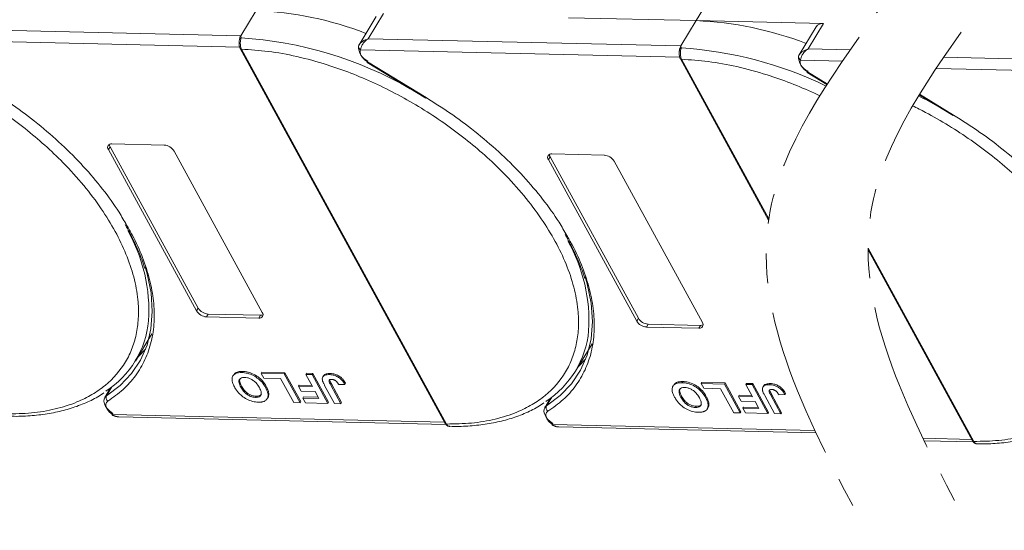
# Model space of a CAD drawing. Header units: millimetres. Extents: x 2205 to 3679, y 833 to 1866.
# Tile 63 of 86: x 3272 to 3380, y 1577 to 1632. Entities that reach past the tile are written whole.
import ezdxf

# ---------------------------------------------------------------- set-up
doc = ezdxf.new("R2010")
doc.units = ezdxf.units.MM
doc.linetypes.add('PHANTOM2', pattern=[31.75, 15.875, -3.175, 3.175, -3.175, 3.175, -3.175])

msp = doc.modelspace()

# ---------------------------------------------------------------- linework, layer by layer
at = {"color": 7, "linetype": 'Continuous', "lineweight": 15}
for p, q in [((3346.013, 1632.288), (3347.88, 1635.357)), ((3297.886, 1633.392), (3296.205, 1630.63)), ((3311.016, 1632.727), (3309.148, 1629.656)), ((3310.149, 1630.31), (3311.83, 1633.072)), ((3332.069, 1632.608), (3346.013, 1632.288)), ((3346.013, 1632.288), (3344.332, 1629.526)), ((3359.956, 1631.968), (3346.013, 1632.288)), ((3359.143, 1631.622), (3357.274, 1628.552)), ((3358.276, 1629.206), (3359.956, 1631.968)), ((3296.205, 1630.63), (3262.022, 1631.415)), ((3296.205, 1630.63), (3296.243, 1630.411)), ((3261.191, 1630.189), (3296.096, 1629.388)), ((3309.167, 1629.687), (3309.079, 1629.469)), ((3344.332, 1629.526), (3310.149, 1630.31)), ((3344.332, 1629.526), (3344.37, 1629.307)), ((3296.159, 1629.231), (3318.574, 1588.259)), ((3296.297, 1629.166), (3296.298, 1629.164)), ((3296.298, 1629.164), (3318.714, 1588.192)), ((3309.317, 1629.085), (3344.223, 1628.284)), ((3357.294, 1628.582), (3357.205, 1628.365)), ((3362.887, 1629.1), (3358.276, 1629.206)), ((3401.996, 1627.624), (3373.077, 1628.288)), ((3310.027, 1627.716), (3316.453, 1623.806)), ((3310.069, 1627.785), (3316.495, 1623.875)), ((3344.285, 1628.127), (3353.935, 1610.489)), ((3344.424, 1628.062), (3344.425, 1628.06)), ((3344.425, 1628.06), (3353.958, 1610.635)), ((3357.444, 1627.98), (3362.039, 1627.875)), ((3358.154, 1626.611), (3360.321, 1625.293)), ((3358.196, 1626.68), (3360.364, 1625.361)), ((3372.25, 1627.062), (3401.886, 1626.382)), ((3370.4, 1624.165), (3374.117, 1621.904)), ((3370.442, 1624.234), (3374.159, 1621.973)), ((3282.099, 1618.816), (3287.846, 1618.684)), ((3281.726, 1618.202), (3281.913, 1618.509)), ((3291.383, 1600.551), (3281.726, 1618.202)), ((3281.913, 1618.509), (3291.569, 1600.858)), ((3288.909, 1618.037), (3298.566, 1600.387)), ((3330.226, 1617.712), (3335.973, 1617.58)), ((3329.853, 1617.098), (3330.039, 1617.405)), ((3339.509, 1599.447), (3329.853, 1617.098)), ((3330.039, 1617.405), (3339.696, 1599.754)), ((3337.036, 1616.933), (3346.692, 1599.282)), ((3364.811, 1607.432), (3376.377, 1586.29)), ((3364.811, 1607.243), (3376.238, 1586.357)), ((3291.569, 1600.858), (3291.383, 1600.551)), ((3292.633, 1600.211), (3292.446, 1599.904)), ((3298.192, 1599.773), (3292.446, 1599.904)), ((3292.633, 1600.211), (3298.379, 1600.08)), ((3298.379, 1600.08), (3298.192, 1599.773)), ((3339.696, 1599.754), (3339.509, 1599.447)), ((3340.759, 1599.107), (3340.573, 1598.8)), ((3346.319, 1598.668), (3340.573, 1598.8)), ((3340.759, 1599.107), (3346.506, 1598.975)), ((3346.506, 1598.975), (3346.319, 1598.668)), ((3284.686, 1595.078), (3286.497, 1598.055)), ((3332.812, 1593.974), (3334.624, 1596.95)), ((3296.339, 1593.817), (3296.413, 1593.94)), ((3298.438, 1593.729), (3298.513, 1593.852)), ((3298.513, 1593.852), (3301.045, 1593.794)), ((3301.045, 1593.794), (3300.97, 1593.671)), ((3301.045, 1593.794), (3302.769, 1590.642)), ((3295.425, 1593.564), (3295.35, 1593.442)), ((3298.438, 1593.729), (3300.97, 1593.671)), ((3298.725, 1593.204), (3298.438, 1593.729)), ((3300.567, 1593.161), (3298.725, 1593.204)), ((3302.004, 1590.535), (3300.567, 1593.161)), ((3300.97, 1593.671), (3302.695, 1590.519)), ((3303.319, 1593.617), (3303.393, 1593.74)), ((3303.319, 1593.617), (3304.009, 1593.601)), ((3304.048, 1592.284), (3303.319, 1593.617)), ((3303.393, 1593.74), (3304.084, 1593.724)), ((3304.084, 1593.724), (3304.009, 1593.601)), ((3304.009, 1593.601), (3305.734, 1590.449)), ((3304.084, 1593.724), (3305.808, 1590.572)), ((3305.257, 1593.46), (3305.182, 1593.337)), ((3305.992, 1593.72), (3305.917, 1593.597)), ((3344.465, 1592.713), (3344.54, 1592.836)), ((3346.565, 1592.625), (3346.639, 1592.748)), ((3346.639, 1592.748), (3349.172, 1592.689)), ((3349.172, 1592.689), (3349.097, 1592.567)), ((3349.172, 1592.689), (3350.896, 1589.538)), ((3281.969, 1592.14), (3281.325, 1591.081)), ((3281.529, 1591.285), (3282.116, 1592.25)), ((3281.853, 1592.055), (3281.917, 1592.053)), ((3296.221, 1592.213), (3296.296, 1592.336)), ((3298.996, 1592.303), (3298.921, 1592.181)), ((3302.603, 1592.441), (3302.529, 1592.318)), ((3302.816, 1591.793), (3302.529, 1592.318)), ((3302.529, 1592.318), (3304.048, 1592.284)), ((3302.603, 1592.441), (3303.979, 1592.41)), ((3304.336, 1591.758), (3302.816, 1591.793)), ((3304.756, 1590.99), (3304.336, 1591.758)), ((3306.47, 1590.432), (3305.383, 1592.419)), ((3306.045, 1592.457), (3306.12, 1592.579)), ((3306.045, 1592.457), (3307.161, 1590.417)), ((3306.12, 1592.579), (3307.236, 1590.539)), ((3306.932, 1592.497), (3307.601, 1592.521)), ((3307.676, 1592.644), (3307.601, 1592.521)), ((3343.551, 1592.46), (3343.477, 1592.337)), ((3346.565, 1592.625), (3349.097, 1592.567)), ((3346.852, 1592.099), (3346.565, 1592.625)), ((3348.694, 1592.057), (3346.852, 1592.099)), ((3350.131, 1589.431), (3348.694, 1592.057)), ((3349.097, 1592.567), (3350.821, 1589.415)), ((3351.445, 1592.513), (3351.52, 1592.636)), ((3351.445, 1592.513), (3352.136, 1592.497)), ((3352.175, 1591.179), (3351.445, 1592.513)), ((3351.52, 1592.636), (3352.211, 1592.62)), ((3352.211, 1592.62), (3352.136, 1592.497)), ((3352.136, 1592.497), (3353.86, 1589.345)), ((3352.211, 1592.62), (3353.935, 1589.468)), ((3353.384, 1592.356), (3353.309, 1592.233)), ((3354.118, 1592.616), (3354.043, 1592.493)), ((3354.086, 1591.842), (3354.246, 1591.475)), ((3297.821, 1591.11), (3297.896, 1591.232)), ((3299.102, 1590.955), (3299.177, 1591.077)), ((3299.274, 1591.506), (3299.199, 1591.383)), ((3302.695, 1590.519), (3302.004, 1590.535)), ((3302.769, 1590.642), (3302.695, 1590.519)), ((3303.081, 1591.153), (3303.006, 1591.031)), ((3303.293, 1590.505), (3303.006, 1591.031)), ((3303.006, 1591.031), (3304.756, 1590.99)), ((3303.081, 1591.153), (3304.687, 1591.117)), ((3305.808, 1590.572), (3305.734, 1590.449)), ((3307.236, 1590.539), (3307.161, 1590.417)), ((3330.096, 1591.035), (3329.451, 1589.976)), ((3329.656, 1590.18), (3330.243, 1591.146)), ((3329.979, 1590.951), (3330.043, 1590.949)), ((3344.348, 1591.109), (3344.422, 1591.232)), ((3347.123, 1591.199), (3347.048, 1591.076)), ((3350.73, 1591.337), (3350.655, 1591.214)), ((3350.943, 1590.689), (3350.655, 1591.214)), ((3350.655, 1591.214), (3352.175, 1591.179)), ((3350.73, 1591.337), (3352.106, 1591.305)), ((3352.462, 1590.654), (3350.943, 1590.689)), ((3352.882, 1589.886), (3352.462, 1590.654)), ((3354.597, 1589.328), (3353.51, 1591.315)), ((3354.172, 1591.352), (3354.246, 1591.475)), ((3354.172, 1591.352), (3355.288, 1589.312)), ((3354.246, 1591.475), (3355.363, 1589.435)), ((3355.059, 1591.392), (3355.728, 1591.417)), ((3355.802, 1591.54), (3355.728, 1591.417)), ((3305.734, 1590.449), (3303.293, 1590.505)), ((3307.161, 1590.417), (3306.47, 1590.432)), ((3345.948, 1590.005), (3346.023, 1590.128)), ((3347.229, 1589.85), (3347.304, 1589.973)), ((3347.401, 1590.401), (3347.326, 1590.279)), ((3350.896, 1589.538), (3350.821, 1589.415)), ((3351.207, 1590.049), (3351.133, 1589.926)), ((3351.42, 1589.401), (3351.133, 1589.926)), ((3351.133, 1589.926), (3352.882, 1589.886)), ((3351.207, 1590.049), (3352.813, 1590.012)), ((3353.935, 1589.468), (3353.86, 1589.345)), ((3318.49, 1588.414), (3282.183, 1589.247)), ((3282.877, 1588.973), (3318.649, 1588.152)), ((3350.821, 1589.415), (3350.131, 1589.431)), ((3353.86, 1589.345), (3351.42, 1589.401)), ((3355.288, 1589.312), (3354.597, 1589.328)), ((3355.363, 1589.435), (3355.288, 1589.312)), ((3318.714, 1588.192), (3318.715, 1588.19)), ((3359.002, 1587.484), (3330.31, 1588.142)), ((3331.004, 1587.869), (3359.124, 1587.223)), ((3376.153, 1586.512), (3370.818, 1586.634)), ((3370.944, 1586.374), (3376.313, 1586.25)), ((3376.377, 1586.29), (3376.379, 1586.288))]:
    msp.add_line(p, q, dxfattribs=at)
at = {"color": 7, "linetype": 'Continuous', "lineweight": 15, "flags": 128}
for points in [[(3310.069, 1627.785), (3310.047, 1627.748), (3310.033, 1627.725), (3310.027, 1627.716), (3310.027, 1627.716)], [(3358.196, 1626.68), (3358.174, 1626.644), (3358.159, 1626.621), (3358.154, 1626.612), (3358.154, 1626.611)], [(3316.495, 1623.875), (3316.473, 1623.838), (3316.459, 1623.815), (3316.453, 1623.806), (3316.453, 1623.806)], [(3374.159, 1621.973), (3374.137, 1621.937), (3374.122, 1621.913), (3374.117, 1621.904), (3374.117, 1621.904)], [(3285.745, 1605.393), (3285.971, 1604.612), (3286.396, 1602.521), (3286.537, 1600.511), (3286.391, 1598.606), (3285.961, 1596.824), (3285.251, 1595.184), (3284.268, 1593.704), (3283.023, 1592.4), (3281.529, 1591.285)], [(3333.872, 1604.289), (3334.098, 1603.508), (3334.523, 1601.416), (3334.664, 1599.407), (3334.518, 1597.501), (3334.088, 1595.719), (3333.378, 1594.08), (3332.395, 1592.6), (3331.15, 1591.296), (3329.656, 1590.18)], [(3284.963, 1595.533), (3285.008, 1595.574), (3285.801, 1596.376)], [(3333.089, 1594.429), (3333.135, 1594.47), (3333.927, 1595.272)], [(3282.217, 1589.35), (3281.905, 1589.584), (3281.639, 1589.848), (3281.433, 1590.127), (3281.296, 1590.409), (3281.237, 1590.678), (3281.257, 1590.922), (3281.325, 1591.081)], [(3281.325, 1591.081), (3281.356, 1591.127), (3281.529, 1591.285)], [(3330.344, 1588.245), (3330.032, 1588.48), (3329.766, 1588.743), (3329.559, 1589.023), (3329.423, 1589.304), (3329.364, 1589.574), (3329.384, 1589.817), (3329.451, 1589.976)], [(3329.451, 1589.976), (3329.483, 1590.023), (3329.656, 1590.18)], [(3282.183, 1589.247), (3282.157, 1589.213), (3282.139, 1589.192), (3282.13, 1589.185), (3282.13, 1589.192), (3282.139, 1589.214), (3282.157, 1589.248), (3282.184, 1589.294), (3282.217, 1589.35)], [(3330.31, 1588.142), (3330.284, 1588.109), (3330.266, 1588.088), (3330.256, 1588.081), (3330.256, 1588.088), (3330.266, 1588.109), (3330.284, 1588.143), (3330.31, 1588.189), (3330.344, 1588.245)]]:
    msp.add_lwpolyline(points, dxfattribs=at)
at = {"color": 7, "linetype": 'Continuous', "lineweight": 15}
for centre, radius, start, end in [((3296.309, 1595.536), 37.889, 68.97091, 87.61491), ((3344.436, 1594.432), 37.889, 68.97091, 87.61491), ((3359.84, 1631.111), 0.865, 82.29579, 143.75946), ((3296.321, 1630.144), 0.278, 106.23049, 154.5199), ((3293.614, 1588.133), 42.36, 60.09182, 86.44113), ((3309.378, 1629.453), 0.299, 148.89078, 176.84469), ((3309.512, 1629.472), 0.433, 180.29447, 243.27622), ((3310.787, 1629.445), 1.705, 177.9781, 247.11934), ((3344.447, 1629.039), 0.278, 106.23049, 154.5199), ((3341.74, 1587.029), 42.36, 64.1283, 86.44113), ((3296.284, 1629.317), 0.152, 213.6444, 275.03728), ((3296.286, 1629.319), 0.155, 214.37766, 274.3082), ((3357.504, 1628.349), 0.299, 148.89078, 176.84469), ((3357.639, 1628.367), 0.433, 180.29447, 243.27622), ((3358.913, 1628.341), 1.705, 177.9781, 247.11934), ((3344.41, 1628.213), 0.152, 213.6444, 275.03728), ((3344.413, 1628.215), 0.155, 214.37766, 274.3082), ((3351.277, 1586.231), 42.36, 60.09182, 63.26), ((3282.029, 1618.438), 0.384, 79.47957, 217.89689), ((3282.395, 1618.796), 0.561, 182.97477, 210.78742), ((3287.753, 1617.335), 1.352, 31.28833, 86.07738), ((3330.156, 1617.334), 0.384, 79.47957, 217.89689), ((3330.521, 1617.692), 0.561, 182.97477, 210.78742), ((3335.88, 1616.231), 1.352, 31.28833, 86.07738), ((3268.393, 1600.55), 17.77, 356.58108, 29.61611), ((3316.519, 1599.446), 17.77, 356.58108, 29.61611), ((3292.538, 1601.254), 1.352, 211.28833, 266.07738), ((3292.725, 1601.561), 1.352, 211.28833, 266.07738), ((3298.262, 1600.15), 0.384, 259.47957, 37.89689), ((3275.858, 1600.449), 10.318, 302.73279, 354.66622), ((3298.412, 1600.639), 0.561, 266.58142, 294.38722), ((3340.665, 1600.149), 1.352, 211.28833, 266.07738), ((3340.852, 1600.456), 1.352, 211.28833, 266.07738), ((3346.389, 1599.046), 0.384, 259.47957, 37.89689), ((3323.985, 1599.345), 10.318, 302.73279, 354.66622), ((3346.539, 1599.535), 0.561, 266.58142, 294.38722), ((3281.965, 1591.078), 0.483, 154.63164, 231.84459), ((3330.092, 1589.974), 0.483, 154.63164, 231.84459), ((3318.702, 1588.346), 0.155, 214.37766, 274.3082), ((3318.703, 1588.345), 0.155, 214.42362, 274.2689), ((3376.366, 1586.445), 0.155, 214.37766, 274.3082), ((3376.367, 1586.443), 0.155, 214.42362, 274.2689)]:
    msp.add_arc(centre, radius, start, end, dxfattribs=at)
at = {"color": 3, "linetype": 'PHANTOM2', "lineweight": 9, "ltscale": 1.030123}
for points in [[(3367.079, 1689.862), (3377.651, 1655.625), (3353.987, 1610.814), (3364.56, 1576.577)], [(3378.222, 1690.43), (3388.794, 1656.192), (3365.13, 1611.382), (3375.703, 1577.144)]]:
    msp.add_spline(points, degree=3, dxfattribs=at)
at = {"color": 7, "linetype": 'Continuous', "lineweight": 15}
for points in [[(3296.069, 1630.264), (3296.086, 1630.332), (3296.118, 1630.468), (3296.176, 1630.576), (3296.205, 1630.63)], [(3344.196, 1629.159), (3344.212, 1629.227), (3344.245, 1629.364), (3344.303, 1629.472), (3344.332, 1629.526)], [(3309.317, 1629.085), (3309.29, 1628.992), (3309.235, 1628.808), (3309.337, 1628.576), (3309.388, 1628.461)], [(3309.388, 1628.461), (3309.471, 1628.335), (3309.637, 1628.084), (3309.925, 1627.884), (3310.069, 1627.785)], [(3357.444, 1627.98), (3357.416, 1627.888), (3357.362, 1627.704), (3357.463, 1627.472), (3357.514, 1627.356)], [(3357.514, 1627.356), (3357.598, 1627.231), (3357.764, 1626.98), (3358.052, 1626.78), (3358.196, 1626.68)], [(3281.564, 1589.883), (3281.64, 1589.767), (3281.792, 1589.534), (3282.053, 1589.343), (3282.183, 1589.247)], [(3329.691, 1588.779), (3329.767, 1588.663), (3329.919, 1588.43), (3330.179, 1588.238), (3330.31, 1588.142)]]:
    msp.add_open_spline(points, degree=3, dxfattribs=at)
for points, knots in [([(3296.243, 1630.411), (3296.235, 1630.374), (3296.218, 1630.294), (3296.188, 1630.145), (3296.166, 1629.975), (3296.156, 1629.77), (3296.171, 1629.557), (3296.217, 1629.34), (3296.269, 1629.228), (3296.297, 1629.166)], [0, 0, 0, 0, 0.11199725, 0.24484387, 0.3691679, 0.50089869, 0.68753328, 0.82813816, 1, 1, 1, 1]), ([(3248.171, 1630.269), (3249.135, 1630.209), (3251.092, 1630.088), (3254.238, 1629.509), (3257.271, 1628.689), (3260.115, 1627.687), (3262.723, 1626.582), (3265.314, 1625.297), (3268.701, 1623.357), (3271.898, 1621.127), (3274.791, 1618.695), (3276.968, 1616.621), (3279.072, 1614.297), (3280.984, 1611.764), (3282.53, 1609.251), (3283.73, 1606.746), (3284.575, 1604.238), (3284.993, 1601.953), (3285.059, 1599.927), (3284.855, 1598.162), (3284.387, 1596.503), (3283.405, 1594.465), (3281.913, 1592.74), (3279.973, 1591.389), (3278.168, 1590.493), (3275.967, 1589.793), (3273.382, 1589.346), (3271.509, 1589.313), (3270.587, 1589.296)], [0, 0, 0, 0, 0.038862, 0.078912, 0.1200677, 0.1522272, 0.1843815, 0.2172151, 0.2500433, 0.3156185, 0.347778, 0.3799323, 0.4210926, 0.4611415, 0.5, 0.5388632, 0.578912, 0.6200677, 0.6522272, 0.6843815, 0.7172151, 0.7500433, 0.8156185, 0.847778, 0.8799323, 0.9210926, 0.9611404, 1, 1, 1, 1]), ([(3296.046, 1630.082), (3296.035, 1629.945), (3296.019, 1629.733), (3296.067, 1629.433), (3296.127, 1629.3), (3296.158, 1629.233)], [0, 0, 0, 0, 0.4726534, 0.7330547, 1, 1, 1, 1]), ([(3296.048, 1629.998), (3296.049, 1630.069), (3296.05, 1630.16), (3296.066, 1630.245), (3296.069, 1630.264)], [0, 0, 0, 0, 0.789595, 1, 1, 1, 1]), ([(3309.121, 1629.608), (3309.161, 1629.671), (3309.248, 1629.812), (3309.571, 1630.09), (3309.922, 1630.224), (3310.149, 1630.31)], [0, 0, 0, 0, 0.2270634, 0.5015869, 1, 1, 1, 1]), ([(3310.149, 1630.31), (3310.031, 1630.229), (3309.797, 1630.065), (3309.524, 1629.734), (3309.343, 1629.38), (3309.325, 1629.179), (3309.317, 1629.085)], [0, 0, 0, 0, 0.2515188, 0.5017844, 0.7656323, 1, 1, 1, 1]), ([(3344.37, 1629.307), (3344.362, 1629.27), (3344.344, 1629.19), (3344.314, 1629.041), (3344.293, 1628.87), (3344.283, 1628.666), (3344.298, 1628.453), (3344.344, 1628.235), (3344.395, 1628.123), (3344.424, 1628.062)], [0, 0, 0, 0, 0.1119973, 0.2448439, 0.3691679, 0.5008987, 0.6875333, 0.8281382, 1, 1, 1, 1]), ([(3296.298, 1629.164), (3297.262, 1629.105), (3299.219, 1628.984), (3302.365, 1628.405), (3305.398, 1627.585), (3308.241, 1626.582), (3310.85, 1625.478), (3313.44, 1624.193), (3316.827, 1622.253), (3320.025, 1620.023), (3322.918, 1617.59), (3325.095, 1615.516), (3327.199, 1613.192), (3329.111, 1610.66), (3330.657, 1608.147), (3331.856, 1605.642), (3332.702, 1603.134), (3333.12, 1600.848), (3333.185, 1598.823), (3332.982, 1597.058), (3332.514, 1595.399), (3331.532, 1593.36), (3330.039, 1591.636), (3328.1, 1590.285), (3326.295, 1589.388), (3324.094, 1588.689), (3321.509, 1588.241), (3319.636, 1588.208), (3318.714, 1588.192)], [0, 0, 0, 0, 0.038862, 0.078912, 0.1200677, 0.1522272, 0.1843815, 0.2172151, 0.2500433, 0.3156185, 0.347778, 0.3799323, 0.4210926, 0.4611415, 0.5, 0.5388632, 0.578912, 0.6200677, 0.6522272, 0.6843815, 0.7172151, 0.7500433, 0.8156185, 0.847778, 0.8799323, 0.9210926, 0.9611404, 1, 1, 1, 1]), ([(3344.172, 1628.977), (3344.162, 1628.84), (3344.146, 1628.628), (3344.193, 1628.329), (3344.254, 1628.196), (3344.284, 1628.129)], [0, 0, 0, 0, 0.4726534, 0.7330547, 1, 1, 1, 1]), ([(3344.175, 1628.893), (3344.175, 1628.965), (3344.176, 1629.055), (3344.193, 1629.141), (3344.196, 1629.159)], [0, 0, 0, 0, 0.789595, 1, 1, 1, 1]), ([(3357.248, 1628.503), (3357.287, 1628.567), (3357.375, 1628.707), (3357.698, 1628.986), (3358.049, 1629.12), (3358.276, 1629.206)], [0, 0, 0, 0, 0.2270634, 0.5015869, 1, 1, 1, 1]), ([(3358.276, 1629.206), (3358.158, 1629.124), (3357.923, 1628.961), (3357.651, 1628.63), (3357.47, 1628.276), (3357.452, 1628.075), (3357.444, 1627.98)], [0, 0, 0, 0, 0.2515188, 0.5017844, 0.7656323, 1, 1, 1, 1]), ([(3344.425, 1628.06), (3345.389, 1628), (3347.346, 1627.879), (3350.492, 1627.301), (3353.525, 1626.481), (3356.368, 1625.478), (3358.296, 1624.662), (3359.351, 1624.168), (3359.55, 1624.074)], [0, 0, 0, 0, 0.03886198, 0.07891202, 0.12006769, 0.15222721, 0.18438153, 0.19185916, 0.19185916, 0.19185916, 0.19185916]), ([(3268.369, 1624.979), (3269.344, 1624.36), (3271.294, 1623.123), (3274.053, 1621.026), (3276.65, 1618.774), (3279.036, 1616.375), (3281.135, 1613.889), (3282.716, 1611.724), (3283.46, 1610.4), (3283.728, 1609.923)], [0, 0, 0, 0, 0.1495671, 0.2991439, 0.452293, 0.6065008, 0.7607086, 0.9138577, 1, 1, 1, 1]), ([(3316.495, 1623.875), (3317.47, 1623.256), (3319.421, 1622.018), (3322.179, 1619.921), (3324.777, 1617.67), (3327.163, 1615.271), (3329.261, 1612.785), (3330.842, 1610.62), (3331.587, 1609.296), (3331.855, 1608.819)], [0, 0, 0, 0, 0.1495671, 0.2991439, 0.452293, 0.6065008, 0.7607086, 0.9138577, 1, 1, 1, 1]), ([(3369.695, 1622.982), (3370.164, 1622.751), (3371.494, 1622.068), (3374.491, 1620.351), (3377.688, 1618.121), (3380.581, 1615.689), (3382.758, 1613.615), (3384.862, 1611.29), (3386.774, 1608.758), (3388.32, 1606.245), (3389.52, 1603.74), (3390.365, 1601.232), (3390.783, 1598.947), (3390.849, 1596.921), (3390.645, 1595.156), (3390.177, 1593.497), (3389.195, 1591.459), (3387.703, 1589.734), (3385.763, 1588.383), (3383.958, 1587.487), (3381.757, 1586.787), (3379.172, 1586.34), (3377.3, 1586.306), (3376.377, 1586.29)], [0.19950286, 0.19950286, 0.19950286, 0.19950286, 0.21721506, 0.25004326, 0.31561849, 0.34777802, 0.37993233, 0.42109262, 0.46114154, 0.50000001, 0.53886316, 0.57891202, 0.62006769, 0.65222721, 0.68438153, 0.71721506, 0.75004326, 0.81561849, 0.84777802, 0.87993233, 0.92109262, 0.96114036, 1, 1, 1, 1]), ([(3374.159, 1621.973), (3375.134, 1621.354), (3377.084, 1620.117), (3379.843, 1618.02), (3382.44, 1615.768), (3384.826, 1613.369), (3386.925, 1610.883), (3388.506, 1608.718), (3389.25, 1607.394), (3389.518, 1606.917)], [0, 0, 0, 0, 0.1495671, 0.2991439, 0.452293, 0.6065008, 0.7607086, 0.9138577, 1, 1, 1, 1]), ([(3283.728, 1609.923), (3283.938, 1609.572), (3284.644, 1608.394), (3285.503, 1606.397), (3286.298, 1603.972), (3286.724, 1601.607), (3286.792, 1599.33), (3286.481, 1597.176), (3285.796, 1595.199), (3284.751, 1593.447), (3283.401, 1591.915), (3282.245, 1591.104), (3281.667, 1590.698)], [0, 0, 0, 0, 0.0444737, 0.1493697, 0.2542516, 0.3591475, 0.466545, 0.5746848, 0.6828247, 0.7902221, 0.8951076, 1, 1, 1, 1]), ([(3283.555, 1610.01), (3283.784, 1609.61), (3284.347, 1608.626), (3285.039, 1607.07), (3285.525, 1605.862), (3285.689, 1605.249), (3285.703, 1605.197)], [0, 0, 0, 0, 0.2464559, 0.6056052, 0.9666445, 1, 1, 1, 1]), ([(3331.682, 1608.906), (3331.911, 1608.505), (3332.474, 1607.522), (3333.166, 1605.966), (3333.651, 1604.758), (3333.815, 1604.145), (3333.829, 1604.093)], [0, 0, 0, 0, 0.2464559, 0.6056052, 0.9666445, 1, 1, 1, 1]), ([(3331.855, 1608.819), (3332.065, 1608.468), (3332.771, 1607.29), (3333.629, 1605.293), (3334.425, 1602.868), (3334.85, 1600.503), (3334.919, 1598.225), (3334.608, 1596.072), (3333.923, 1594.094), (3332.878, 1592.343), (3331.527, 1590.81), (3330.372, 1589.999), (3329.794, 1589.594)], [0, 0, 0, 0, 0.0444737, 0.1493697, 0.2542516, 0.3591475, 0.466545, 0.5746848, 0.6828247, 0.7902221, 0.8951076, 1, 1, 1, 1]), ([(3295.522, 1592.244), (3295.478, 1592.328), (3295.347, 1592.582), (3295.228, 1592.983), (3295.281, 1593.394), (3295.533, 1593.678), (3295.914, 1593.81), (3296.21, 1593.815), (3296.339, 1593.817)], [0, 0, 0, 0, 0.1018882, 0.3073435, 0.4929627, 0.6786474, 0.8607914, 1, 1, 1, 1]), ([(3295.439, 1593.554), (3295.496, 1593.636), (3295.623, 1593.818), (3295.991, 1593.931), (3296.286, 1593.937), (3296.413, 1593.94)], [0, 0, 0, 0, 0.3159769, 0.7036842, 1, 1, 1, 1]), ([(3296.339, 1593.817), (3296.436, 1593.812), (3296.731, 1593.797), (3297.271, 1593.666), (3297.886, 1593.348), (3298.436, 1592.893), (3298.746, 1592.489), (3298.89, 1592.236), (3298.921, 1592.181)], [0, 0, 0, 0, 0.1021706, 0.3092201, 0.51365, 0.6922749, 0.9324126, 1, 1, 1, 1]), ([(3296.413, 1593.94), (3296.511, 1593.935), (3296.805, 1593.92), (3297.345, 1593.789), (3297.96, 1593.47), (3298.511, 1593.016), (3298.82, 1592.612), (3298.964, 1592.359), (3298.996, 1592.303)], [0, 0, 0, 0, 0.1021706, 0.3092201, 0.51365, 0.6922749, 0.9324126, 1, 1, 1, 1]), ([(3296.221, 1592.213), (3296.178, 1592.297), (3296.057, 1592.534), (3295.977, 1592.861), (3296.081, 1593.12), (3296.273, 1593.258), (3296.481, 1593.292), (3296.604, 1593.292), (3296.628, 1593.292)], [0, 0, 0, 0, 0.1585903, 0.4472388, 0.6203806, 0.7935748, 0.9612953, 1, 1, 1, 1]), ([(3296.296, 1592.336), (3296.253, 1592.42), (3296.134, 1592.655), (3296.044, 1592.972), (3296.129, 1593.135), (3296.157, 1593.188)], [0, 0, 0, 0, 0.2710271, 0.7643207, 1, 1, 1, 1]), ([(3296.628, 1593.292), (3296.727, 1593.284), (3296.928, 1593.268), (3297.264, 1593.147), (3297.6, 1592.952), (3297.949, 1592.637), (3298.136, 1592.364), (3298.232, 1592.193), (3298.242, 1592.176)], [0, 0, 0, 0, 0.15970987, 0.32042921, 0.49107352, 0.67705027, 0.96629027, 1, 1, 1, 1]), ([(3305.134, 1593.017), (3305.13, 1593.094), (3305.122, 1593.249), (3305.235, 1593.435), (3305.484, 1593.585), (3305.754, 1593.593), (3305.917, 1593.597)], [0, 0, 0, 0, 0.2064605, 0.4135145, 0.6452106, 1, 1, 1, 1]), ([(3305.383, 1592.419), (3305.361, 1592.461), (3305.316, 1592.545), (3305.26, 1592.659), (3305.215, 1592.759), (3305.182, 1592.845), (3305.151, 1592.932), (3305.14, 1592.989), (3305.134, 1593.017)], [0, 0, 0, 0, 0.2082698, 0.416707, 0.5614806, 0.7065734, 0.8528245, 1, 1, 1, 1]), ([(3305.269, 1593.453), (3305.283, 1593.484), (3305.332, 1593.584), (3305.564, 1593.704), (3305.83, 1593.714), (3305.992, 1593.72)], [0, 0, 0, 0, 0.1483819, 0.4848209, 1, 1, 1, 1]), ([(3306.045, 1592.457), (3306.001, 1592.541), (3305.925, 1592.686), (3305.864, 1592.861), (3305.867, 1592.973), (3305.919, 1593.032), (3306.016, 1593.07), (3306.105, 1593.072), (3306.16, 1593.073)], [0, 0, 0, 0, 0.2920273, 0.5048541, 0.6139046, 0.723685, 0.8298165, 1, 1, 1, 1]), ([(3305.917, 1593.597), (3306.015, 1593.592), (3306.238, 1593.579), (3306.618, 1593.47), (3306.988, 1593.258), (3307.346, 1592.934), (3307.501, 1592.684), (3307.601, 1592.521)], [0, 0, 0, 0, 0.1552919, 0.3531453, 0.543243, 0.704067, 1, 1, 1, 1]), ([(3305.95, 1592.988), (3305.95, 1592.981), (3305.957, 1592.855), (3306.041, 1592.713), (3306.12, 1592.579)], [0, 0, 0, 0, 0.0579521, 1, 1, 1, 1]), ([(3305.992, 1593.72), (3306.09, 1593.714), (3306.313, 1593.701), (3306.693, 1593.592), (3307.063, 1593.381), (3307.42, 1593.057), (3307.575, 1592.806), (3307.676, 1592.644)], [0, 0, 0, 0, 0.1552919, 0.3531453, 0.543243, 0.704067, 1, 1, 1, 1]), ([(3306.16, 1593.073), (3306.19, 1593.071), (3306.251, 1593.068), (3306.342, 1593.046), (3306.424, 1593.016), (3306.495, 1592.98), (3306.563, 1592.939), (3306.604, 1592.907), (3306.624, 1592.891)], [0, 0, 0, 0, 0.202387, 0.4109073, 0.5578292, 0.7094718, 0.8532239, 1, 1, 1, 1]), ([(3306.624, 1592.891), (3306.651, 1592.867), (3306.704, 1592.819), (3306.763, 1592.747), (3306.814, 1592.681), (3306.856, 1592.62), (3306.895, 1592.558), (3306.92, 1592.517), (3306.932, 1592.497)], [0, 0, 0, 0, 0.1938055, 0.3931273, 0.5440688, 0.6954121, 0.8476129, 1, 1, 1, 1]), ([(3343.649, 1591.14), (3343.605, 1591.224), (3343.474, 1591.477), (3343.355, 1591.878), (3343.408, 1592.289), (3343.659, 1592.574), (3344.041, 1592.706), (3344.337, 1592.711), (3344.465, 1592.713)], [0, 0, 0, 0, 0.1018882, 0.3073435, 0.4929627, 0.6786474, 0.8607914, 1, 1, 1, 1]), ([(3343.566, 1592.45), (3343.623, 1592.532), (3343.75, 1592.714), (3344.118, 1592.827), (3344.412, 1592.833), (3344.54, 1592.836)], [0, 0, 0, 0, 0.3159769, 0.7036842, 1, 1, 1, 1]), ([(3344.465, 1592.713), (3344.563, 1592.708), (3344.857, 1592.693), (3345.397, 1592.562), (3346.012, 1592.243), (3346.563, 1591.789), (3346.872, 1591.385), (3347.016, 1591.132), (3347.048, 1591.076)], [0, 0, 0, 0, 0.1021706, 0.3092201, 0.51365, 0.6922749, 0.9324126, 1, 1, 1, 1]), ([(3344.54, 1592.836), (3344.637, 1592.831), (3344.932, 1592.815), (3345.472, 1592.684), (3346.087, 1592.366), (3346.637, 1591.911), (3346.947, 1591.508), (3347.091, 1591.255), (3347.123, 1591.199)], [0, 0, 0, 0, 0.1021706, 0.3092201, 0.51365, 0.6922749, 0.9324126, 1, 1, 1, 1]), ([(3270.931, 1589.048), (3271.272, 1589.04), (3272.286, 1589.016), (3273.89, 1589.137), (3275.733, 1589.404), (3277.476, 1589.83), (3279.1, 1590.417), (3280.366, 1591.008), (3281.026, 1591.46), (3281.242, 1591.608)], [0, 0, 0, 0, 0.083579, 0.2482141, 0.413815, 0.5804106, 0.7481743, 0.9174399, 1, 1, 1, 1]), ([(3298.117, 1590.584), (3298.02, 1590.589), (3297.725, 1590.604), (3297.188, 1590.738), (3296.576, 1591.055), (3296.025, 1591.508), (3295.706, 1591.921), (3295.558, 1592.182), (3295.522, 1592.244)], [0, 0, 0, 0, 0.1013981, 0.3069957, 0.5061443, 0.6852619, 0.9245571, 1, 1, 1, 1]), ([(3297.821, 1591.11), (3297.722, 1591.117), (3297.522, 1591.132), (3297.188, 1591.245), (3296.865, 1591.432), (3296.535, 1591.727), (3296.342, 1591.998), (3296.241, 1592.178), (3296.221, 1592.213)], [0, 0, 0, 0, 0.16029217, 0.32192242, 0.49076139, 0.65756923, 0.93388265, 1, 1, 1, 1]), ([(3297.896, 1591.232), (3297.797, 1591.24), (3297.597, 1591.255), (3297.263, 1591.368), (3296.94, 1591.554), (3296.61, 1591.849), (3296.417, 1592.121), (3296.315, 1592.301), (3296.296, 1592.336)], [0, 0, 0, 0, 0.1602922, 0.3219224, 0.4907614, 0.6575692, 0.9338827, 1, 1, 1, 1]), ([(3298.242, 1592.176), (3298.285, 1592.092), (3298.394, 1591.879), (3298.474, 1591.58), (3298.413, 1591.323), (3298.243, 1591.168), (3298.024, 1591.111), (3297.873, 1591.11), (3297.821, 1591.11)], [0, 0, 0, 0, 0.1586166, 0.4008637, 0.5730594, 0.7454856, 0.9129852, 1, 1, 1, 1]), ([(3298.921, 1592.181), (3298.944, 1592.138), (3298.989, 1592.054), (3299.05, 1591.924), (3299.106, 1591.79), (3299.152, 1591.652), (3299.187, 1591.515), (3299.195, 1591.427), (3299.199, 1591.383)], [0, 0, 0, 0, 0.1539502, 0.3081809, 0.478699, 0.6499612, 0.8242026, 1, 1, 1, 1]), ([(3298.996, 1592.303), (3299.019, 1592.261), (3299.064, 1592.177), (3299.125, 1592.047), (3299.181, 1591.913), (3299.227, 1591.775), (3299.262, 1591.638), (3299.27, 1591.55), (3299.274, 1591.506)], [0, 0, 0, 0, 0.1539502, 0.3081809, 0.478699, 0.6499612, 0.8242026, 1, 1, 1, 1]), ([(3344.348, 1591.109), (3344.305, 1591.193), (3344.184, 1591.429), (3344.104, 1591.756), (3344.208, 1592.015), (3344.399, 1592.154), (3344.608, 1592.188), (3344.731, 1592.188), (3344.754, 1592.187)], [0, 0, 0, 0, 0.1585903, 0.4472388, 0.6203806, 0.7935748, 0.9612953, 1, 1, 1, 1]), ([(3344.422, 1591.232), (3344.38, 1591.315), (3344.26, 1591.551), (3344.171, 1591.868), (3344.256, 1592.031), (3344.284, 1592.084)], [0, 0, 0, 0, 0.2710271, 0.7643207, 1, 1, 1, 1]), ([(3344.754, 1592.187), (3344.854, 1592.179), (3345.055, 1592.163), (3345.391, 1592.043), (3345.726, 1591.848), (3346.075, 1591.533), (3346.263, 1591.26), (3346.359, 1591.089), (3346.369, 1591.071)], [0, 0, 0, 0, 0.1597099, 0.3204292, 0.4910735, 0.6770503, 0.9662903, 1, 1, 1, 1]), ([(3353.261, 1591.913), (3353.257, 1591.99), (3353.248, 1592.145), (3353.362, 1592.331), (3353.61, 1592.48), (3353.88, 1592.488), (3354.043, 1592.493)], [0, 0, 0, 0, 0.2064605, 0.4135145, 0.6452106, 1, 1, 1, 1]), ([(3353.51, 1591.315), (3353.488, 1591.357), (3353.443, 1591.441), (3353.387, 1591.554), (3353.342, 1591.654), (3353.309, 1591.741), (3353.278, 1591.828), (3353.266, 1591.884), (3353.261, 1591.913)], [0, 0, 0, 0, 0.20826979, 0.416707, 0.56148059, 0.70657343, 0.85282453, 1, 1, 1, 1]), ([(3353.395, 1592.349), (3353.41, 1592.38), (3353.459, 1592.48), (3353.691, 1592.6), (3353.957, 1592.61), (3354.118, 1592.616)], [0, 0, 0, 0, 0.1483819, 0.4848209, 1, 1, 1, 1]), ([(3354.172, 1591.352), (3354.128, 1591.436), (3354.052, 1591.582), (3353.991, 1591.757), (3353.994, 1591.868), (3354.045, 1591.927), (3354.142, 1591.966), (3354.231, 1591.968), (3354.286, 1591.969)], [0, 0, 0, 0, 0.2920273, 0.5048541, 0.6139046, 0.723685, 0.8298165, 1, 1, 1, 1]), ([(3354.043, 1592.493), (3354.142, 1592.487), (3354.364, 1592.474), (3354.744, 1592.365), (3355.115, 1592.154), (3355.472, 1591.83), (3355.627, 1591.579), (3355.728, 1591.417)], [0, 0, 0, 0, 0.1552919, 0.3531453, 0.543243, 0.704067, 1, 1, 1, 1]), ([(3354.118, 1592.616), (3354.216, 1592.61), (3354.439, 1592.597), (3354.819, 1592.488), (3355.189, 1592.277), (3355.547, 1591.953), (3355.702, 1591.702), (3355.802, 1591.54)], [0, 0, 0, 0, 0.1552919, 0.3531453, 0.543243, 0.704067, 1, 1, 1, 1]), ([(3354.286, 1591.969), (3354.317, 1591.967), (3354.378, 1591.964), (3354.468, 1591.942), (3354.551, 1591.912), (3354.622, 1591.876), (3354.69, 1591.834), (3354.73, 1591.803), (3354.751, 1591.787)], [0, 0, 0, 0, 0.202387, 0.4109073, 0.5578292, 0.7094718, 0.8532239, 1, 1, 1, 1]), ([(3354.751, 1591.787), (3354.777, 1591.763), (3354.831, 1591.715), (3354.89, 1591.643), (3354.94, 1591.576), (3354.982, 1591.515), (3355.022, 1591.454), (3355.047, 1591.413), (3355.059, 1591.392)], [0, 0, 0, 0, 0.19380551, 0.39312733, 0.54406876, 0.6954121, 0.84761289, 1, 1, 1, 1]), ([(3281.667, 1590.698), (3281.613, 1590.654), (3281.503, 1590.566), (3281.437, 1590.366), (3281.448, 1590.133), (3281.526, 1589.966), (3281.564, 1589.883)], [0, 0, 0, 0, 0.2455128, 0.5, 0.7544872, 1, 1, 1, 1]), ([(3298.464, 1591.454), (3298.417, 1591.398), (3298.321, 1591.287), (3298.098, 1591.235), (3297.948, 1591.233), (3297.896, 1591.232)], [0, 0, 0, 0, 0.3981888, 0.7942495, 1, 1, 1, 1]), ([(3298.807, 1590.691), (3298.771, 1590.676), (3298.699, 1590.646), (3298.583, 1590.619), (3298.469, 1590.6), (3298.356, 1590.589), (3298.239, 1590.583), (3298.158, 1590.584), (3298.117, 1590.584)], [0, 0, 0, 0, 0.1854289, 0.3721896, 0.5277082, 0.6838775, 0.8416784, 1, 1, 1, 1]), ([(3299.199, 1591.383), (3299.198, 1591.308), (3299.194, 1591.159), (3299.101, 1590.918), (3298.958, 1590.764), (3298.823, 1590.698), (3298.807, 1590.691)], [0, 0, 0, 0, 0.2508959, 0.5021661, 0.9405117, 1, 1, 1, 1]), ([(3299.274, 1591.506), (3299.27, 1591.433), (3299.263, 1591.286), (3299.232, 1591.137), (3299.177, 1591.085), (3299.173, 1591.08)], [0, 0, 0, 0, 0.4783949, 0.9575036, 1, 1, 1, 1]), ([(3346.244, 1589.48), (3346.147, 1589.485), (3345.852, 1589.5), (3345.315, 1589.634), (3344.702, 1589.951), (3344.151, 1590.404), (3343.833, 1590.816), (3343.684, 1591.077), (3343.649, 1591.14)], [0, 0, 0, 0, 0.1013981, 0.3069957, 0.5061443, 0.6852619, 0.9245571, 1, 1, 1, 1]), ([(3345.948, 1590.005), (3345.849, 1590.013), (3345.649, 1590.028), (3345.315, 1590.141), (3344.992, 1590.327), (3344.662, 1590.622), (3344.469, 1590.894), (3344.367, 1591.074), (3344.348, 1591.109)], [0, 0, 0, 0, 0.1602922, 0.3219224, 0.4907614, 0.6575692, 0.9338827, 1, 1, 1, 1]), ([(3346.023, 1590.128), (3345.923, 1590.136), (3345.723, 1590.151), (3345.389, 1590.264), (3345.067, 1590.45), (3344.737, 1590.745), (3344.544, 1591.017), (3344.442, 1591.197), (3344.422, 1591.232)], [0, 0, 0, 0, 0.1602922, 0.3219224, 0.4907614, 0.6575692, 0.9338827, 1, 1, 1, 1]), ([(3346.369, 1591.071), (3346.412, 1590.987), (3346.521, 1590.775), (3346.601, 1590.475), (3346.54, 1590.219), (3346.37, 1590.064), (3346.151, 1590.007), (3346, 1590.006), (3345.948, 1590.005)], [0, 0, 0, 0, 0.15861661, 0.40086372, 0.57305935, 0.74548557, 0.91298519, 1, 1, 1, 1]), ([(3347.048, 1591.076), (3347.071, 1591.034), (3347.116, 1590.95), (3347.177, 1590.82), (3347.233, 1590.686), (3347.279, 1590.548), (3347.314, 1590.411), (3347.322, 1590.323), (3347.326, 1590.279)], [0, 0, 0, 0, 0.1539502, 0.3081809, 0.478699, 0.6499612, 0.8242026, 1, 1, 1, 1]), ([(3347.123, 1591.199), (3347.145, 1591.157), (3347.191, 1591.073), (3347.251, 1590.943), (3347.307, 1590.808), (3347.354, 1590.671), (3347.388, 1590.533), (3347.396, 1590.446), (3347.401, 1590.401)], [0, 0, 0, 0, 0.1539502, 0.3081809, 0.478699, 0.6499612, 0.8242026, 1, 1, 1, 1]), ([(3319.057, 1587.944), (3319.399, 1587.936), (3320.413, 1587.912), (3322.016, 1588.033), (3323.859, 1588.3), (3325.602, 1588.725), (3327.227, 1589.312), (3328.493, 1589.904), (3329.153, 1590.355), (3329.369, 1590.503)], [0, 0, 0, 0, 0.083579, 0.2482141, 0.413815, 0.5804106, 0.7481743, 0.9174399, 1, 1, 1, 1]), ([(3329.794, 1589.594), (3329.74, 1589.55), (3329.63, 1589.461), (3329.564, 1589.261), (3329.575, 1589.029), (3329.652, 1588.861), (3329.691, 1588.779)], [0, 0, 0, 0, 0.24551284, 0.5, 0.75448716, 1, 1, 1, 1]), ([(3346.591, 1590.35), (3346.543, 1590.294), (3346.448, 1590.183), (3346.225, 1590.13), (3346.074, 1590.129), (3346.023, 1590.128)], [0, 0, 0, 0, 0.3981888, 0.7942495, 1, 1, 1, 1]), ([(3346.933, 1589.586), (3346.897, 1589.572), (3346.825, 1589.542), (3346.71, 1589.515), (3346.596, 1589.495), (3346.483, 1589.484), (3346.366, 1589.478), (3346.285, 1589.479), (3346.244, 1589.48)], [0, 0, 0, 0, 0.1854289, 0.3721896, 0.5277082, 0.6838775, 0.8416784, 1, 1, 1, 1]), ([(3347.326, 1590.279), (3347.324, 1590.204), (3347.321, 1590.055), (3347.228, 1589.814), (3347.085, 1589.659), (3346.949, 1589.594), (3346.933, 1589.586)], [0, 0, 0, 0, 0.2508959, 0.5021661, 0.9405117, 1, 1, 1, 1]), ([(3347.401, 1590.401), (3347.397, 1590.328), (3347.39, 1590.182), (3347.358, 1590.033), (3347.304, 1589.98), (3347.3, 1589.976)], [0, 0, 0, 0, 0.4783949, 0.9575036, 1, 1, 1, 1]), ([(3282.129, 1589.185), (3282.254, 1589.121), (3282.49, 1589), (3282.752, 1588.982), (3282.876, 1588.973)], [0, 0, 0, 0, 0.5298979, 1, 1, 1, 1]), ([(3282.183, 1589.247), (3282.284, 1589.169), (3282.49, 1589.01), (3282.747, 1588.99), (3282.878, 1588.979)], [0, 0, 0, 0, 0.493587, 1, 1, 1, 1]), ([(3376.721, 1586.042), (3377.062, 1586.034), (3378.076, 1586.01), (3379.68, 1586.131), (3381.523, 1586.398), (3383.266, 1586.823), (3384.891, 1587.411), (3386.156, 1588.002), (3386.816, 1588.454), (3387.032, 1588.602)], [0, 0, 0, 0, 0.083579, 0.2482141, 0.413815, 0.5804106, 0.7481743, 0.9174399, 1, 1, 1, 1]), ([(3318.575, 1588.257), (3318.605, 1588.21), (3318.666, 1588.115), (3318.79, 1588.01), (3318.928, 1587.94), (3319.02, 1587.931), (3319.067, 1587.926)], [0, 0, 0, 0, 0.2424843, 0.4924778, 0.7463616, 1, 1, 1, 1]), ([(3318.715, 1588.19), (3318.749, 1588.138), (3318.811, 1588.043), (3318.93, 1587.95), (3319.011, 1587.937), (3319.056, 1587.929)], [0, 0, 0, 0, 0.3548798, 0.6452342, 1, 1, 1, 1]), ([(3330.256, 1588.081), (3330.381, 1588.017), (3330.616, 1587.896), (3330.879, 1587.877), (3331.003, 1587.869)], [0, 0, 0, 0, 0.5298979, 1, 1, 1, 1]), ([(3330.31, 1588.142), (3330.411, 1588.064), (3330.616, 1587.906), (3330.874, 1587.885), (3331.005, 1587.875)], [0, 0, 0, 0, 0.493587, 1, 1, 1, 1]), ([(3376.239, 1586.355), (3376.269, 1586.308), (3376.33, 1586.213), (3376.454, 1586.108), (3376.591, 1586.038), (3376.684, 1586.029), (3376.73, 1586.024)], [0, 0, 0, 0, 0.24248428, 0.49247779, 0.74636165, 1, 1, 1, 1]), ([(3376.379, 1586.288), (3376.413, 1586.236), (3376.475, 1586.141), (3376.594, 1586.049), (3376.675, 1586.035), (3376.719, 1586.027)], [0, 0, 0, 0, 0.35487977, 0.64523416, 1, 1, 1, 1])]:
    msp.add_open_spline(points, degree=3, knots=knots, dxfattribs=at)

doc.saveas('drawing.dxf')
